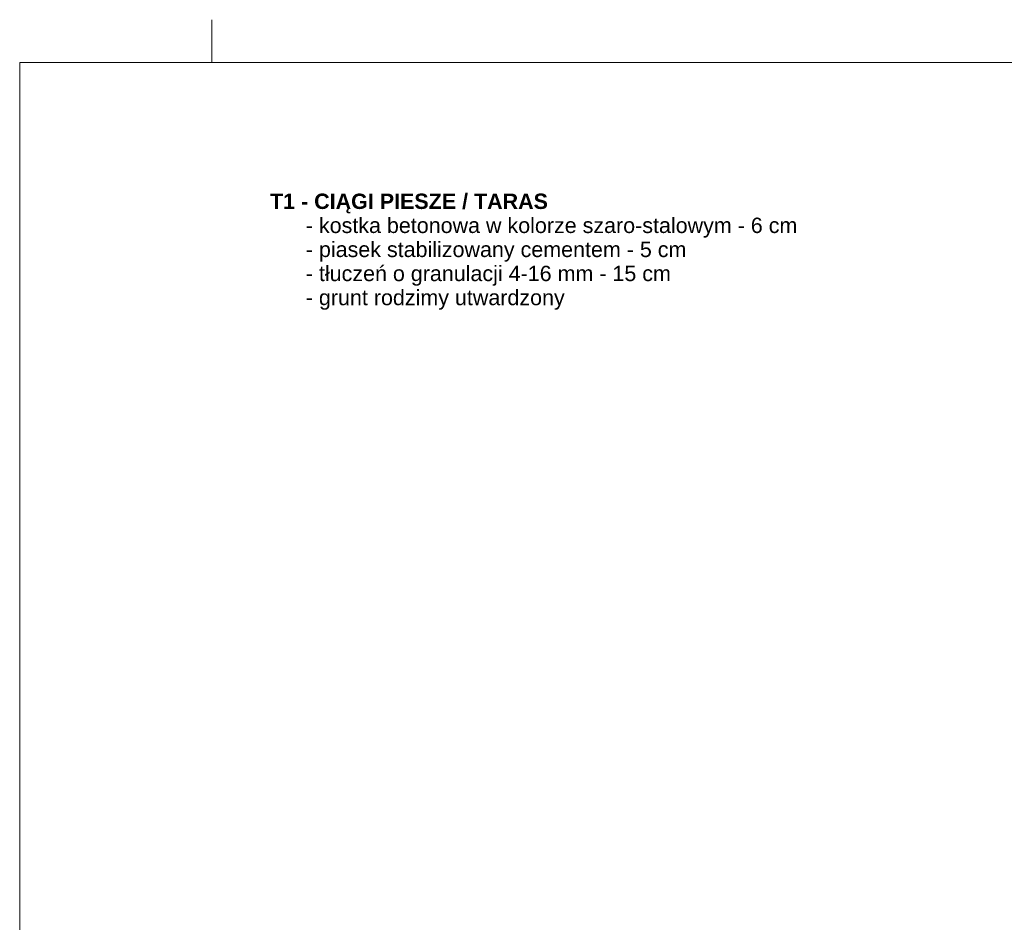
# Model space of a CAD drawing. Extents: x -366324 to -207045, y 68808 to 138616.
# Tile 104 of 170: x -248477 to -236945, y 88089 to 98658. Entities that reach past the tile are written whole.
import ezdxf

# ---------------------------------------------------------------- set-up
doc = ezdxf.new("R2010")
doc.units = 0
doc.header["$MEASUREMENT"] = 0
doc.layers.add('Arch opisy_Nr_Pióra__21', color=7, linetype='Continuous', lineweight=9)
doc.layers.add('ARCH TABELA_Nr_Pióra__21', color=7, linetype='Continuous', lineweight=9)
doc.styles.add('GENERATED_STYLE_4', font='txt')

msp = doc.modelspace()

# ---------------------------------------------------------------- linework, layer by layer
at = {"layer": 'ARCH TABELA_Nr_Pióra__21', "linetype": 'Continuous'}
for p, q in [((-246226.9, 98158.4), (-246226.9, 98658.4)), ((-246226.9, 98158.4), (-246226.9, 98658.4)), ((-248476.9, 98158.4), (-248476.9, 69708.4)), ((-248476.9, 98158.4), (-207726.9, 98158.4))]:
    msp.add_line(p, q, dxfattribs=at)

# ---------------------------------------------------------------- texts
at = {"layer": 'Arch opisy_Nr_Pióra__21', "linetype": 'Continuous', "insert": (-245544.8, 96621.9), "char_height": 180, "width": 6605.271, "attachment_point": 1, "line_spacing_factor": 0.938633, "style": 'GENERATED_STYLE_4'}
msp.add_mtext('\\A1;{\\fArial|b1|i0|c0|p38;T1 - CIĄGI PIESZE / TARAS\\P\\fArial|b0|i0|c0|p38;      - kostka betonowa w kolorze szaro-stalowym - 6 cm\\P      - piasek stabilizowany cementem - 5 cm \\P      - tłuczeń o granulacji 4-16 mm - 15 cm\\P      - grunt rodzimy utwardzony}', dxfattribs=at)

doc.saveas('drawing.dxf')
